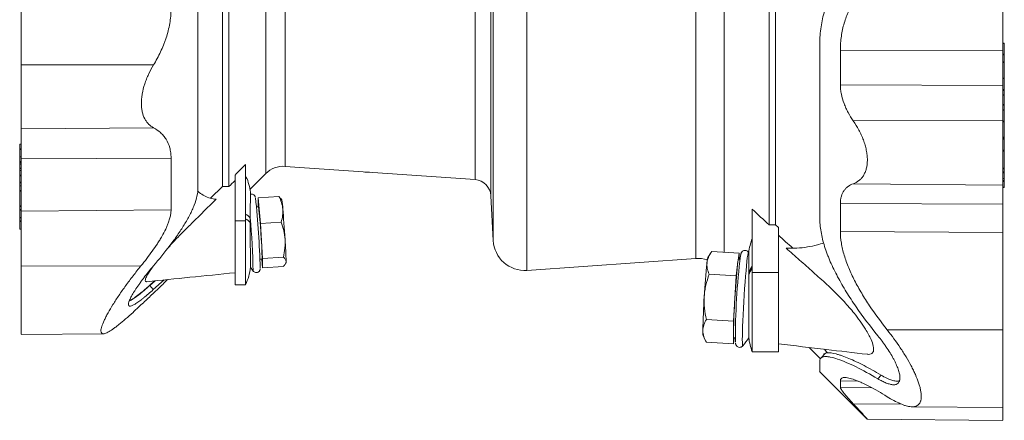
# Model space of a CAD drawing. Header units: millimetres. Extents: x -17 to 832, y -174 to 742.
# Tile 1 of 11: x -17 to 358, y -174 to -22. Entities that reach past the tile are written whole.
import ezdxf

# ---------------------------------------------------------------- set-up
doc = ezdxf.new("R2010")
doc.units = ezdxf.units.MM

msp = doc.modelspace()

# ---------------------------------------------------------------- linework, layer by layer
at = {"color": 8, "linetype": 'Continuous', "lineweight": 0}
for p, q in [((175.93, 164.56), (175.93, -117.17)), ((240.23, -112.67), (240.23, 160.07)), ((83.83, 49.14), (83.83, -77.52)), ((76.45, 44.19), (76.45, -80.28)), ((156.18, -82.58), (156.18, 23.7)), ((162.22, 23.7), (162.22, -88.72)), ((163.11, -105.83), (163.11, 23.7)), ((251.11, -110.28), (251.11, 6.38)), ((357.25, -33.39), (295.33, -33.23)), ((357.76, -30.64), (357.25, -30.64)), ((357.76, -34.76), (357.25, -34.76)), ((357.76, -35.03), (357.25, -35.03)), ((-16.75, -38.8), (33.7, -38.88)), ((357.76, -37.71), (357.25, -37.71)), ((357.76, -37.98), (357.25, -37.98)), ((357.76, -44.08), (357.25, -44.08)), ((357.25, -46.64), (295.33, -46.44)), ((357.76, -48.21), (357.25, -48.21)), ((357.76, -48.57), (357.25, -48.57)), ((357.76, -50.35), (357.25, -50.35)), ((357.76, -53.96), (357.25, -53.96)), ((357.76, -54.23), (357.25, -54.23)), ((357.76, -56.11), (357.25, -56.11)), ((-16.75, -63.22), (33.7, -62.8)), ((357.25, -60.04), (300.24, -60.17)), ((357.76, -60.23), (357.25, -60.23)), ((357.76, -60.5), (357.25, -60.5)), ((357.76, -66.33), (357.25, -66.33)), ((357.76, -66.72), (357.25, -66.72)), ((357.76, -67.08), (357.25, -67.08)), ((357.76, -67.2), (357.25, -67.2)), ((-17.26, -69.12), (-16.75, -69.12)), ((-17.26, -70.9), (-16.75, -70.9)), ((-17.26, -71.05), (-16.75, -71.05)), ((-17.26, -73.92), (-16.75, -73.92)), ((-16.75, -74.68), (40.39, -74.34)), ((357.76, -71.32), (357.25, -71.32)), ((-17.26, -75.7), (-16.75, -75.7)), ((-17.26, -76.01), (-16.75, -76.01)), ((-17.26, -76.63), (-16.75, -76.63)), ((-17.26, -78.19), (-16.75, -78.19)), ((-17.26, -78.38), (-16.75, -78.38)), ((357.76, -78.15), (357.25, -78.15)), ((357.76, -78.4), (357.25, -78.4)), ((-17.26, -79.12), (-16.75, -79.12)), ((-17.26, -80.91), (-16.75, -80.91)), ((-17.26, -81.09), (-16.75, -81.09)), ((114.69, -79.78), (114.69, -79.67)), ((357.76, -79.61), (357.25, -79.61)), ((357.76, -79.95), (357.25, -79.95)), ((357.76, -82.15), (357.25, -82.15)), ((-17.26, -83.6), (-16.75, -83.6)), ((-17.26, -83.79), (-16.75, -83.79)), ((-17.26, -84.95), (-16.75, -84.95)), ((357.25, -84.63), (300.24, -84.15)), ((357.76, -82.96), (357.25, -82.96)), ((357.76, -83.29), (357.25, -83.29)), ((357.76, -85.49), (357.25, -85.49)), ((-17.26, -86.73), (-16.75, -86.73)), ((-17.26, -87.04), (-16.75, -87.04)), ((-17.26, -92.57), (-16.75, -92.57)), ((-17.26, -92.88), (-16.75, -92.88)), ((357.25, -91.98), (295.33, -91.65)), ((-17.26, -93.95), (-16.75, -93.95)), ((-17.26, -94.2), (-16.75, -94.2)), ((-17.26, -97.06), (-16.75, -97.06)), ((-16.75, -94.54), (40.39, -94.13)), ((-17.26, -98.3), (-16.75, -98.3)), ((-17.26, -98.55), (-16.75, -98.55)), ((64.75, -98.32), (68.75, -98.32)), ((-17.26, -101.4), (-16.75, -101.4)), ((357.25, -102.75), (295.33, -102.39)), ((-16.75, -115.53), (28.94, -115.45)), ((271.75, -118.03), (261.75, -118.03)), ((32.3, -122.93), (32.23, -122.89)), ((357.25, -139.87), (313.17, -139.87)), ((301.9, -159.37), (295.33, -159.31)), ((307.21, -161.89), (295.33, -161.79)), ((318.67, -168.14), (300.24, -168.02))]:
    msp.add_line(p, q, dxfattribs=at)
at = {"color": 7, "linetype": 'Continuous', "lineweight": 15}
for p, q in [((59.95, 38.87), (59.95, -85.23)), ((62.42, 38.86), (62.42, -85.23)), ((268.17, -99.82), (268.17, 0.83)), ((270.65, -99.82), (270.65, 0.83)), ((357.76, -30.51), (357.25, -30.51)), ((357.76, -34.76), (357.76, -30.64)), ((357.76, -37.71), (357.76, -35.03)), ((357.76, -43.95), (357.76, -37.98)), ((357.76, -43.96), (357.25, -43.96)), ((357.76, -48.21), (357.76, -44.08)), ((357.76, -50.22), (357.76, -48.57)), ((357.76, -50.23), (357.25, -50.23)), ((357.76, -53.96), (357.76, -50.35)), ((357.76, -55.98), (357.25, -55.98)), ((357.76, -55.96), (357.76, -54.23)), ((357.76, -60.23), (357.76, -56.11)), ((357.76, -66.33), (357.76, -60.5)), ((357.76, -67.08), (357.76, -66.72)), ((357.76, -71.32), (357.76, -67.2)), ((-16.75, -69.09), (-17.26, -69.09)), ((-17.26, -69.12), (-17.26, -70.9)), ((-17.26, -71.05), (-17.26, -73.88)), ((-16.75, -73.89), (-17.26, -73.89)), ((-17.26, -73.92), (-17.26, -75.7)), ((357.76, -71.69), (357.25, -71.69)), ((-17.26, -76.01), (-17.26, -76.6)), ((-16.75, -76.61), (-17.26, -76.61)), ((-17.26, -76.63), (-17.26, -78.19)), ((-17.26, -78.38), (-17.26, -79.08)), ((68.75, -76.83), (68.75, -98.32)), ((83.83, -77.52), (156.18, -82.58)), ((357.76, -79.61), (357.76, -78.4)), ((-16.75, -79.1), (-17.26, -79.1)), ((-17.26, -79.12), (-17.26, -80.91)), ((-17.26, -81.09), (-17.26, -83.6)), ((64.75, -80.84), (64.75, -98.32)), ((70.44, -86.28), (76.45, -80.28)), ((114.19, -79.69), (114.19, -79.64)), ((357.25, -82.18), (357.76, -82.18)), ((357.76, -82.15), (357.76, -79.95)), ((357.76, -82.96), (357.76, -82.2)), ((-17.26, -83.79), (-17.26, -84.91)), ((-16.75, -84.92), (-17.26, -84.92)), ((-17.26, -84.95), (-17.26, -86.73)), ((59.95, -85.23), (55.47, -89.67)), ((62.42, -85.23), (59.95, -85.23)), ((357.25, -85.52), (357.76, -85.52)), ((357.76, -85.49), (357.76, -83.29)), ((-17.26, -87.04), (-17.26, -92.57)), ((73.58, -89.51), (81.49, -88.98)), ((73.58, -89.51), (73.58, -92.9)), ((74.42, -99.28), (73.58, -89.51)), ((82.13, -89.79), (81.49, -88.98)), ((82.59, -90.29), (82.22, -89.73)), ((162.22, -88.72), (163.11, -105.83)), ((-17.26, -92.88), (-17.26, -93.95)), ((73.74, -92.89), (72.91, -92.95)), ((-17.26, -94.2), (-17.26, -97.06)), ((-17.26, -97.15), (-16.75, -97.15)), ((-17.26, -97.17), (-17.26, -98.3)), ((261.75, -118.03), (261.75, -93.84)), ((-17.26, -98.55), (-17.26, -101.4)), ((64.75, -98.32), (64.75, -122.65)), ((68.75, -98.32), (68.75, -122.65)), ((74.42, -99.28), (82.32, -98.75)), ((75.25, -112.64), (74.42, -99.28)), ((268.17, -99.82), (270.65, -99.82)), ((270.65, -99.82), (271.75, -100.85)), ((271.75, -118.03), (271.75, -100.85)), ((-17.26, -101.5), (-16.75, -101.5)), ((277.21, -108.72), (274.73, -108.72)), ((75.25, -112.64), (83.16, -112.1)), ((246.01, -110.53), (244.87, -112.25)), ((256.72, -110.62), (246.38, -109.99)), ((256.72, -110.62), (256.19, -114.93)), ((256.72, -112.94), (256.72, -110.62)), ((260.35, -110.31), (260.34, -110.3)), ((74.26, -112.9), (75.09, -112.84)), ((74.96, -112.85), (75.25, -116.22)), ((75.25, -116.22), (75.25, -112.64)), ((75.25, -116.22), (83.16, -115.69)), ((84.04, -114.57), (84.21, -114.23)), ((175.93, -117.17), (240.23, -112.67)), ((256.19, -114.93), (255.67, -119.25)), ((257.1, -112.97), (256.58, -112.94)), ((255.67, -119.25), (245.34, -118.62)), ((255.67, -119.25), (255.15, -127.89)), ((261.75, -148.19), (261.75, -118.03)), ((271.75, -148.19), (271.75, -118.03)), ((34.15, -121.17), (32.23, -122.89)), ((32.29, -122.93), (34.29, -121.16)), ((33.63, -124.51), (32.3, -122.93)), ((33.63, -124.51), (37.8, -120.8)), ((37.88, -121.85), (39.04, -120.68)), ((64.75, -122.65), (68.75, -122.65)), ((255.15, -127.89), (254.62, -136.54)), ((254.62, -136.54), (244.29, -135.91)), ((254.62, -136.54), (254.62, -140.87)), ((-16.75, -141.62), (14.65, -141.34)), ((243.06, -142.14), (243.97, -143.96)), ((254.62, -140.87), (254.62, -145.2)), ((254.62, -145.2), (244.29, -144.57)), ((254.62, -145.2), (254.9, -142.89)), ((254.76, -142.88), (255.29, -142.91)), ((261.75, -148.19), (271.75, -148.19)), ((283.4, -146.56), (287.72, -150.88)), ((290.25, -148.62), (289.28, -147.25)), ((290.12, -148.43), (289.51, -148.74)), ((290.39, -148.5), (289.7, -148.77)), ((287.41, -155.69), (305.55, -173.84)), ((309.57, -158.48), (310.81, -157.09)), ((322.6, -169.16), (357.25, -169.46)), ((305.56, -173.88), (357.25, -174.34))]:
    msp.add_line(p, q, dxfattribs=at)
at = {"color": 7, "linetype": 'Continuous', "lineweight": 15, "flags": 128}
for points in [[(83.81, -105.35), (83.71, -103.82), (83.61, -102.25), (83.5, -100.69), (83.39, -99.16), (83.28, -97.67), (83.18, -96.27), (83.07, -94.97), (82.98, -93.79)], [(75.09, -112.84), (75.1, -112.82), (75.11, -112.5)], [(84.21, -114.23), (84.22, -114.13), (84.23, -113.82)], [(289.6, -148.7), (288.93, -149.52), (288.26, -150.34)]]:
    msp.add_lwpolyline(points, dxfattribs=at)
at = {"color": 8, "linetype": 'Continuous', "lineweight": 0, "flags": 128}
msp.add_lwpolyline([(260.34, -110.3), (260.26, -110.32), (260.15, -110.68), (260.02, -111.39), (259.88, -112.44), (259.72, -113.79), (259.56, -115.43), (259.39, -117.33), (259.21, -119.43), (259.03, -121.72), (258.86, -124.13), (258.7, -126.62), (258.54, -129.14), (258.4, -131.64), (258.28, -134.07), (258.18, -136.38), (258.09, -138.52), (258.03, -140.46), (257.99, -142.16), (257.98, -143.57), (257.99, -144.68), (258.03, -145.45), (258.09, -145.88), (258.18, -145.96), (258.18, -145.95)], dxfattribs=at)
at = {"color": 7, "linetype": 'Continuous', "lineweight": 15}
for centre, radius, start, end in [((83.16, -86.99), 9.5, 86, 135), ((49.5, -89.91), 21.25, 4.8126, 21.0871), ((155.73, -89.06), 6.5, 3, 86), ((-253.82, -125.03), 328.28, 1.5172, 6.2093), ((-171.55, -119.9), 246.77, 1.7169, 6.2831), ((49.85, -95.65), 33.17, 3.2129, 9.2903), ((283.42, -113.19), 23.16, 159.2674, 173.2745), ((-118.94, -119.62), 203.26, 1.633, 4.024), ((175.1, -105.2), 12, 183, 274), ((252.72, -114.67), 8.21, 162.9236, 176.9352), ((508.44, -143.04), 253.09, 172.8555, 180.3538), ((235.2, -126.67), 30, 32.6975, 33.0713), ((49.5, -113.65), 21.25, 334.9424, 353.6303), ((91.15, -101.74), 25.03, 214.7902, 218.8571), ((241.21, -126.64), 14, 75.6479, 94), ((496.08, -141.06), 252.98, 173.9113, 176.8561), ((507.75, -141.77), 252.98, 173.9113, 176.8561), ((260.49, -114.72), 4.3, 155.4447, 182.8225), ((494.93, -143.82), 252, 176.2146, 179.1673), ((506.6, -144.53), 252, 176.2146, 179.1673), ((251.03, -140.71), 8.1, 176.1149, 190.2139), ((260.64, -141.46), 6.05, 174.3553, 193.5774), ((235.2, -126.67), 30, 319.9977, 327.3624), ((283.42, -139.99), 23.16, 187.0487, 200.7326)]:
    msp.add_arc(centre, radius, start, end, dxfattribs=at)
at = {"color": 8, "linetype": 'Continuous', "lineweight": 0}
for centre, radius, start, end in [((66.79, -99.81), 4.53, 34.4909, 64.2666), ((66.79, -101.54), 4.52, 34.4645, 64.2718), ((-224.49, -123.67), 296.21, 1.2044, 5.1602), ((267.67, -120.19), 7.49, 142.1309, 163.8962), ((267.67, -120.99), 7.49, 142.1322, 163.8775)]:
    msp.add_arc(centre, radius, start, end, dxfattribs=at)
at = {"color": 7, "linetype": 'Continuous', "lineweight": 15}
msp.add_ellipse((250.5, 33.35), major_axis=(275.25, 64.72), ratio=0.337152, start_param=4.119064, end_param=4.124534, dxfattribs=at)
for points, knots in [([(50.64, -85.69), (50.64, -82.99), (50.64, -80.05), (50.64, -73.7), (50.64, -70.29), (50.64, -63.06), (50.64, -59.23), (50.64, -51.21), (50.64, -47.02), (50.64, -38.36), (50.64, -33.89), (50.64, -24.75), (50.64, -20.08), (50.64, -10.64), (50.64, -5.87), (50.64, 3.68), (50.64, 8.46), (50.64, 13.2)], [0, 0, 0, 0, 0.125, 0.125, 0.25, 0.25, 0.375, 0.375, 0.5, 0.5, 0.625, 0.625, 0.75, 0.75, 0.875, 0.875, 1, 1, 1, 1]), ([(309.57, 7.28), (306.66, 5.42), (303.88, 3.28), (299.98, -0.46), (298.74, -1.78), (296.4, -4.59), (295.31, -6.07), (293.27, -9.22), (292.33, -10.88), (291.28, -13.1), (291.08, -13.55), (290.69, -14.46), (290.5, -14.93), (289.95, -16.34), (289.62, -17.29), (288.72, -20.22), (288.26, -22.23), (287.79, -25.38), (287.67, -26.45), (287.51, -28.63), (287.47, -29.73), (287.47, -30.84)], [0, 0, 0, 0, 0.25, 0.25, 0.375, 0.375, 0.5, 0.5, 0.625, 0.625, 0.65625, 0.65625, 0.6875, 0.6875, 0.75, 0.75, 0.875, 0.875, 0.9375, 0.9375, 1, 1, 1, 1]), ([(295.33, -33.23), (295.33, -31.39), (295.46, -29.61), (295.95, -26.18), (296.31, -24.51), (297.02, -22.1), (297.29, -21.3), (297.87, -19.75), (298.18, -18.99), (299.18, -16.79), (299.94, -15.41), (301.17, -13.44), (301.6, -12.8), (302.5, -11.56), (302.96, -10.95), (304.39, -9.2), (305.4, -8.11), (308.54, -5.05), (310.8, -3.29), (313.17, -1.77)], [0, 0, 0, 0, 0.125, 0.125, 0.25, 0.25, 0.3125, 0.3125, 0.375, 0.375, 0.5, 0.5, 0.5625, 0.5625, 0.625, 0.625, 0.75, 0.75, 1, 1, 1, 1]), ([(357.25, -33.39), (357.25, -30.22), (357.25, -27.09), (357.25, -21.07), (357.25, -18.18), (357.25, -12.79), (357.25, -10.29), (357.25, -5.8), (357.25, -3.81), (357.25, -2.1)], [0, 0, 0, 0, 0.25, 0.25, 0.5, 0.5, 0.75, 0.75, 1, 1, 1, 1]), ([(-16.75, -38.8), (-16.75, -37.07), (-16.75, -35.3), (-16.75, -31.74), (-16.75, -29.94), (-16.75, -26.36), (-16.75, -24.57), (-16.75, -21.05), (-16.75, -19.31), (-16.75, -17.62)], [0, 0, 0, 0, 0.25, 0.25, 0.5, 0.5, 0.75, 0.75, 1, 1, 1, 1]), ([(33.7, -38.88), (34.68, -37.27), (35.58, -35.6), (36.79, -33.03), (37.18, -32.16), (37.71, -30.83), (37.88, -30.38), (38.21, -29.48), (38.37, -29.03), (39.12, -26.75), (39.58, -24.91), (40.06, -22.13), (40.18, -21.2), (40.35, -19.33), (40.39, -18.4), (40.39, -17.48)], [0, 0, 0, 0, 0.25, 0.25, 0.375, 0.375, 0.4375, 0.4375, 0.5, 0.5, 0.75, 0.75, 0.875, 0.875, 1, 1, 1, 1]), ([(287.47, -97.09), (287.47, -92.38), (287.47, -87.41), (287.47, -77.03), (287.47, -71.61), (287.47, -60.44), (287.47, -54.68), (287.47, -42.92), (287.47, -36.91), (287.47, -30.84)], [0, 0, 0, 0, 0.25, 0.25, 0.5, 0.5, 0.75, 0.75, 1, 1, 1, 1]), ([(357.76, -30.52), (357.76, -30.52), (357.76, -30.52), (357.76, -30.54), (357.76, -30.58), (357.76, -30.62), (357.76, -30.64)], [0, 0, 0, 0, 0.18432, 0.477314, 0.751966, 1, 1, 1, 1]), ([(357.76, -34.76), (357.76, -34.8), (357.76, -34.85), (357.76, -34.95), (357.76, -34.99), (357.76, -35.03)], [0, 0, 0, 0, 0.5, 0.5, 1, 1, 1, 1]), ([(-16.75, -38.8), (-16.75, -39.95), (-16.75, -41.16), (-16.75, -43.64), (-16.75, -44.92), (-16.75, -47.48), (-16.75, -48.77), (-16.75, -51.28), (-16.75, -52.5), (-16.75, -54.83), (-16.75, -55.93), (-16.75, -57.94), (-16.75, -58.86), (-16.75, -60.48), (-16.75, -61.18), (-16.75, -62.36), (-16.75, -62.84), (-16.75, -63.22)], [0, 0, 0, 0, 0.125, 0.125, 0.25, 0.25, 0.375, 0.375, 0.5, 0.5, 0.625, 0.625, 0.75, 0.75, 0.875, 0.875, 1, 1, 1, 1]), ([(33.7, -62.8), (33.02, -62.44), (32.39, -61.98), (31.55, -61.13), (31.29, -60.82), (30.92, -60.31), (30.8, -60.13), (30.58, -59.76), (30.47, -59.57), (29.96, -58.59), (29.65, -57.71), (29.37, -56.48), (29.33, -56.22), (29.24, -55.7), (29.21, -55.43), (29.12, -54.62), (29.1, -54.06), (29.09, -52.92), (29.12, -52.33), (29.23, -51.12), (29.31, -50.5), (29.63, -48.63), (29.95, -47.38), (30.46, -45.8), (30.57, -45.48), (30.8, -44.86), (30.91, -44.55), (31.28, -43.62), (31.54, -43.01), (32.38, -41.2), (33.02, -40.02), (33.7, -38.88)], [0, 0, 0, 0, 0.125, 0.125, 0.1875, 0.1875, 0.21875, 0.21875, 0.25, 0.25, 0.375, 0.375, 0.40625, 0.40625, 0.4375, 0.4375, 0.5, 0.5, 0.5625, 0.5625, 0.625, 0.625, 0.75, 0.75, 0.78125, 0.78125, 0.8125, 0.8125, 0.875, 0.875, 1, 1, 1, 1]), ([(357.76, -37.98), (357.76, -37.94), (357.76, -37.89), (357.76, -37.79), (357.76, -37.74), (357.76, -37.71)], [0, 0, 0, 0, 0.5, 0.5, 1, 1, 1, 1]), ([(357.76, -43.96), (357.76, -43.96), (357.76, -43.96), (357.76, -43.99), (357.76, -44.03), (357.76, -44.07), (357.76, -44.08)], [0, 0, 0, 0, 0.184033, 0.506583, 0.758629, 1, 1, 1, 1]), ([(300.24, -60.17), (299.54, -59.16), (298.89, -58.12), (298.01, -56.48), (297.73, -55.92), (297.2, -54.78), (296.96, -54.19), (296.29, -52.43), (295.94, -51.24), (295.64, -49.73), (295.59, -49.43), (295.49, -48.82), (295.45, -48.52), (295.36, -47.62), (295.33, -47.03), (295.33, -46.44)], [0, 0, 0, 0, 0.25, 0.25, 0.375, 0.375, 0.5, 0.5, 0.75, 0.75, 0.8125, 0.8125, 0.875, 0.875, 1, 1, 1, 1]), ([(357.25, -60.04), (357.25, -58.96), (357.25, -57.85), (357.25, -55.58), (357.25, -54.43), (357.25, -52.13), (357.25, -50.99), (357.25, -48.77), (357.25, -47.68), (357.25, -46.64)], [0, 0, 0, 0, 0.25, 0.25, 0.5, 0.5, 0.75, 0.75, 1, 1, 1, 1]), ([(357.76, -48.21), (357.76, -48.24), (357.76, -48.27), (357.76, -48.35), (357.76, -48.4), (357.76, -48.48), (357.76, -48.51), (357.76, -48.55), (357.76, -48.57), (357.76, -48.57)], [0, 0, 0, 0, 0.25, 0.25, 0.5, 0.5, 0.75, 0.75, 1, 1, 1, 1]), ([(357.76, -50.24), (357.76, -50.23), (357.76, -50.23), (357.76, -50.26), (357.76, -50.3), (357.76, -50.34), (357.76, -50.35)], [0, 0, 0, 0, 0.18409, 0.506585, 0.758629, 1, 1, 1, 1]), ([(357.76, -53.96), (357.76, -54), (357.76, -54.05), (357.76, -54.15), (357.76, -54.19), (357.76, -54.23)], [0, 0, 0, 0, 0.5, 0.5, 1, 1, 1, 1]), ([(357.76, -55.99), (357.76, -55.99), (357.76, -55.98), (357.76, -56.01), (357.76, -56.05), (357.76, -56.09), (357.76, -56.11)], [0, 0, 0, 0, 0.18432, 0.477314, 0.751919, 1, 1, 1, 1]), ([(-16.75, -63.22), (-16.75, -63.79), (-16.75, -64.46), (-16.75, -66.01), (-16.75, -66.89), (-16.75, -68.82), (-16.75, -69.89), (-16.75, -72.17), (-16.75, -73.39), (-16.75, -74.68)], [0, 0, 0, 0, 0.25, 0.25, 0.5, 0.5, 0.75, 0.75, 1, 1, 1, 1]), ([(33.7, -62.8), (34.68, -63.33), (35.58, -63.94), (36.79, -65.04), (37.18, -65.43), (37.71, -66.06), (37.88, -66.28), (38.21, -66.73), (38.37, -66.97), (39.12, -68.18), (39.58, -69.25), (40.06, -71.03), (40.18, -71.65), (40.35, -72.96), (40.39, -73.64), (40.39, -74.34)], [0, 0, 0, 0, 0.25, 0.25, 0.375, 0.375, 0.4375, 0.4375, 0.5, 0.5, 0.75, 0.75, 0.875, 0.875, 1, 1, 1, 1]), ([(300.24, -84.15), (301.01, -83.87), (301.72, -83.48), (302.69, -82.72), (302.99, -82.44), (303.42, -81.96), (303.56, -81.8), (303.83, -81.45), (303.95, -81.26), (304.31, -80.7), (304.53, -80.29), (304.81, -79.63), (304.9, -79.4), (305.06, -78.92), (305.13, -78.68), (305.46, -77.41), (305.6, -76.31), (305.6, -74.52), (305.57, -73.89), (305.43, -72.63), (305.34, -72), (305.14, -71.03), (305.07, -70.71), (304.91, -70.05), (304.82, -69.72), (304.54, -68.74), (304.32, -68.09), (303.84, -66.8), (303.58, -66.17), (303, -64.9), (302.69, -64.28), (301.72, -62.45), (301.01, -61.29), (300.24, -60.17)], [0, 0, 0, 0, 0.125, 0.125, 0.1875, 0.1875, 0.21875, 0.21875, 0.25, 0.25, 0.3125, 0.3125, 0.34375, 0.34375, 0.375, 0.375, 0.5, 0.5, 0.5625, 0.5625, 0.625, 0.625, 0.65625, 0.65625, 0.6875, 0.6875, 0.75, 0.75, 0.8125, 0.8125, 0.875, 0.875, 1, 1, 1, 1]), ([(357.25, -60.04), (357.25, -61.18), (357.25, -62.39), (357.25, -64.92), (357.25, -66.23), (357.25, -68.88), (357.25, -70.22), (357.25, -72.83), (357.25, -74.11), (357.25, -76.52), (357.25, -77.66), (357.25, -79.7), (357.25, -80.62), (357.25, -82.2), (357.25, -82.86), (357.25, -83.93), (357.25, -84.34), (357.25, -84.63)], [0, 0, 0, 0, 0.125, 0.125, 0.25, 0.25, 0.375, 0.375, 0.5, 0.5, 0.625, 0.625, 0.75, 0.75, 0.875, 0.875, 1, 1, 1, 1]), ([(357.76, -60.23), (357.76, -60.27), (357.76, -60.32), (357.76, -60.42), (357.76, -60.46), (357.76, -60.5)], [0, 0, 0, 0, 0.5, 0.5, 1, 1, 1, 1]), ([(357.76, -66.72), (357.76, -66.72), (357.76, -66.71), (357.76, -66.66), (357.76, -66.63), (357.76, -66.54), (357.76, -66.49), (357.76, -66.4), (357.76, -66.36), (357.76, -66.33)], [0, 0, 0, 0, 0.25, 0.25, 0.5, 0.5, 0.75, 0.75, 1, 1, 1, 1]), ([(357.76, -67.08), (357.76, -67.08), (357.76, -67.09), (357.76, -67.13), (357.76, -67.16), (357.76, -67.2)], [0, 0, 0, 0, 0.5, 0.5, 1, 1, 1, 1]), ([(-17.26, -69.12), (-17.26, -69.11), (-17.26, -69.1), (-17.26, -69.09), (-17.26, -69.09), (-17.26, -69.09)], [0, 0, 0, 0, 0.445882, 0.942715, 1, 1, 1, 1]), ([(-17.26, -71.05), (-17.26, -71.02), (-17.26, -70.99), (-17.26, -70.94), (-17.26, -70.92), (-17.26, -70.9)], [0, 0, 0, 0, 0.5, 0.5, 1, 1, 1, 1]), ([(-17.26, -73.92), (-17.26, -73.91), (-17.26, -73.9), (-17.26, -73.9), (-17.26, -73.9)], [0, 0, 0, 0, 0.618073, 1, 1, 1, 1]), ([(-16.75, -94.54), (-16.75, -91.66), (-16.75, -88.55), (-16.75, -81.91), (-16.75, -78.38), (-16.75, -74.68)], [0, 0, 0, 0, 0.5, 0.5, 1, 1, 1, 1]), ([(40.39, -94.13), (40.39, -91.26), (40.39, -88.16), (40.39, -81.54), (40.39, -78.03), (40.39, -74.34)], [0, 0, 0, 0, 0.5, 0.5, 1, 1, 1, 1]), ([(357.76, -71.32), (357.76, -71.35), (357.76, -71.39), (357.76, -71.48), (357.76, -71.53), (357.76, -71.61), (357.76, -71.64), (357.76, -71.68), (357.76, -71.69), (357.76, -71.69)], [0, 0, 0, 0, 0.25, 0.25, 0.5, 0.5, 0.75, 0.75, 1, 1, 1, 1]), ([(357.76, -71.63), (357.76, -72.18), (357.76, -72.74), (357.76, -73.88), (357.76, -74.45), (357.76, -75.57), (357.76, -76.12), (357.76, -77.17), (357.76, -77.68), (357.76, -78.15)], [0, 0, 0, 0, 0.25, 0.25, 0.5, 0.5, 0.75, 0.75, 1, 1, 1, 1]), ([(-17.26, -76.01), (-17.26, -75.99), (-17.26, -75.97), (-17.26, -75.92), (-17.26, -75.88), (-17.26, -75.82), (-17.26, -75.79), (-17.26, -75.74), (-17.26, -75.72), (-17.26, -75.7)], [0, 0, 0, 0, 0.25, 0.25, 0.5, 0.5, 0.75, 0.75, 1, 1, 1, 1]), ([(-17.26, -76.63), (-17.26, -76.63), (-17.26, -76.61), (-17.26, -76.61), (-17.26, -76.61)], [0, 0, 0, 0, 0.618115, 1, 1, 1, 1]), ([(-17.26, -78.38), (-17.26, -78.34), (-17.26, -78.31), (-17.26, -78.24), (-17.26, -78.21), (-17.26, -78.19)], [0, 0, 0, 0, 0.5, 0.5, 1, 1, 1, 1]), ([(357.76, -78.4), (357.76, -78.36), (357.76, -78.32), (357.76, -78.23), (357.76, -78.18), (357.76, -78.15)], [0, 0, 0, 0, 0.5, 0.5, 1, 1, 1, 1]), ([(-17.26, -79.12), (-17.26, -79.12), (-17.26, -79.1), (-17.26, -79.1), (-17.26, -79.1)], [0, 0, 0, 0, 0.6407096, 1, 1, 1, 1]), ([(-17.26, -81.09), (-17.26, -81.06), (-17.26, -81.02), (-17.26, -80.95), (-17.26, -80.93), (-17.26, -80.91)], [0, 0, 0, 0, 0.5, 0.5, 1, 1, 1, 1]), ([(68.75, -81.39), (68.97, -81.62), (69.22, -81.87), (69.3, -82.23), (69.31, -82.27)], [0, 0, 0, 0, 0.87979, 1, 1, 1, 1]), ([(114.69, -79.78), (114.64, -79.78), (114.57, -79.78), (114.46, -79.77), (114.4, -79.76), (114.25, -79.73), (114.19, -79.71), (114.19, -79.69)], [0, 0, 0, 0, 0.25, 0.25, 0.5, 0.5, 1, 1, 1, 1]), ([(357.76, -79.61), (357.76, -79.66), (357.76, -79.73), (357.76, -79.86), (357.76, -79.92), (357.76, -79.95)], [0, 0, 0, 0, 0.5, 0.5, 1, 1, 1, 1]), ([(357.76, -82.15), (357.76, -82.16), (357.76, -82.18), (357.76, -82.18), (357.76, -82.18)], [0, 0, 0, 0, 0.812754, 1, 1, 1, 1]), ([(-17.26, -83.6), (-17.26, -83.64), (-17.26, -83.67), (-17.26, -83.74), (-17.26, -83.77), (-17.26, -83.79)], [0, 0, 0, 0, 0.5, 0.5, 1, 1, 1, 1]), ([(-17.26, -84.95), (-17.26, -84.94), (-17.26, -84.92), (-17.26, -84.93), (-17.26, -84.93)], [0, 0, 0, 0, 0.618077, 1, 1, 1, 1]), ([(33.63, -115.52), (35.85, -112.91), (37.97, -110.3), (40.45, -107.02), (40.94, -106.37), (41.89, -105.05), (42.36, -104.39), (43.72, -102.42), (44.57, -101.12), (46.15, -98.55), (46.87, -97.27), (47.85, -95.38), (48.15, -94.75), (48.57, -93.82), (48.71, -93.51), (48.97, -92.89), (49.09, -92.59), (50.14, -89.88), (50.64, -87.67), (50.64, -85.69)], [0, 0, 0, 0, 0.25, 0.25, 0.3125, 0.3125, 0.375, 0.375, 0.5, 0.5, 0.625, 0.625, 0.6875, 0.6875, 0.71875, 0.71875, 0.75, 0.75, 1, 1, 1, 1]), ([(300.24, -84.15), (299.54, -84.41), (298.89, -84.74), (298.01, -85.38), (297.73, -85.62), (297.2, -86.14), (296.96, -86.43), (296.29, -87.37), (295.94, -88.08), (295.64, -89.11), (295.59, -89.33), (295.49, -89.76), (295.45, -89.99), (295.36, -90.67), (295.33, -91.15), (295.33, -91.65)], [0, 0, 0, 0, 0.25, 0.25, 0.375, 0.375, 0.5, 0.5, 0.75, 0.75, 0.8125, 0.8125, 0.875, 0.875, 1, 1, 1, 1]), ([(357.25, -84.63), (357.25, -84.91), (357.25, -85.28), (357.25, -86.2), (357.25, -86.75), (357.25, -88.01), (357.25, -88.72), (357.25, -90.26), (357.25, -91.1), (357.25, -91.98)], [0, 0, 0, 0, 0.25, 0.25, 0.5, 0.5, 0.75, 0.75, 1, 1, 1, 1]), ([(357.76, -82.96), (357.76, -83.01), (357.76, -83.08), (357.76, -83.21), (357.76, -83.26), (357.76, -83.29)], [0, 0, 0, 0, 0.5, 0.5, 1, 1, 1, 1]), ([(357.76, -85.49), (357.76, -85.51), (357.76, -85.53), (357.76, -85.52), (357.76, -85.52)], [0, 0, 0, 0, 0.812751, 1, 1, 1, 1]), ([(-17.26, -87.04), (-17.26, -87.02), (-17.26, -87), (-17.26, -86.94), (-17.26, -86.91), (-17.26, -86.85), (-17.26, -86.81), (-17.26, -86.76), (-17.26, -86.75), (-17.26, -86.73)], [0, 0, 0, 0, 0.25, 0.25, 0.5, 0.5, 0.75, 0.75, 1, 1, 1, 1]), ([(50.47, -86.87), (50.69, -87.07), (51.54, -87.86), (53.15, -88.81), (55.27, -89.73), (56.78, -89.96), (57.53, -90.08)], [0, 0, 0, 0, 0.101346, 0.397549, 0.698772, 1, 1, 1, 1]), ([(70.67, -88.13), (70.67, -88.15), (70.67, -88.18), (70.65, -88.74), (70.63, -89.7), (70.6, -91.01), (70.57, -92.66), (70.54, -94.64), (70.53, -96.2), (70.52, -97.02)], [0, 0, 0, 0, 0.119985, 0.269807, 0.413135, 0.560909, 0.699215, 0.842002, 1, 1, 1, 1]), ([(72.48, -89.23), (72.47, -89.19), (72.45, -89.11), (72.37, -88.9), (72.19, -88.6), (71.87, -88.3), (71.4, -88.09), (70.97, -88.03), (70.73, -88.11), (70.67, -88.13)], [0, 0, 0, 0, 0.1491, 0.277061, 0.401863, 0.561819, 0.741695, 0.93323, 1, 1, 1, 1]), ([(81.49, -88.98), (81.88, -89.75), (82.22, -90.54), (82.73, -92.14), (82.9, -92.96), (82.98, -93.79)], [0, 0, 0, 0, 0.5, 0.5, 1, 1, 1, 1]), ([(-17.26, -92.57), (-17.26, -92.59), (-17.26, -92.61), (-17.26, -92.66), (-17.26, -92.7), (-17.26, -92.76), (-17.26, -92.79), (-17.26, -92.85), (-17.26, -92.86), (-17.26, -92.88)], [0, 0, 0, 0, 0.25, 0.25, 0.5, 0.5, 0.75, 0.75, 1, 1, 1, 1]), ([(57.53, -90.08), (54.55, -93.02), (50.44, -97.09), (45.19, -102.29), (41.92, -105.63), (39.89, -107.9), (38.93, -108.97)], [0, 0, 0, 0, 0.4760097, 0.6572552, 0.8384492, 1, 1, 1, 1]), ([(-17.26, -94.2), (-17.26, -94.17), (-17.26, -94.11), (-17.26, -94.02), (-17.26, -93.97), (-17.26, -93.95)], [0, 0, 0, 0, 0.5, 0.5, 1, 1, 1, 1]), ([(-17.26, -97.15), (-17.26, -97.15), (-17.26, -97.15), (-17.26, -97.11), (-17.26, -97.08), (-17.26, -97.06)], [0, 0, 0, 0, 0.344465, 0.684995, 1, 1, 1, 1]), ([(-16.75, -94.54), (-16.75, -95.73), (-16.75, -97.1), (-16.75, -100.17), (-16.75, -101.87), (-16.75, -105.5), (-16.75, -107.44), (-16.75, -111.42), (-16.75, -113.48), (-16.75, -115.53)], [0, 0, 0, 0, 0.25, 0.25, 0.5, 0.5, 0.75, 0.75, 1, 1, 1, 1]), ([(40.39, -94.13), (40.39, -95.52), (40.06, -97.08), (39.3, -99.22), (39.13, -99.66), (38.76, -100.55), (38.56, -101), (37.91, -102.35), (37.43, -103.27), (36.63, -104.66), (36.35, -105.13), (35.78, -106.07), (35.48, -106.54), (34.56, -107.96), (33.92, -108.9), (31.91, -111.71), (30.46, -113.59), (28.94, -115.45)], [0, 0, 0, 0, 0.25, 0.25, 0.3125, 0.3125, 0.375, 0.375, 0.5, 0.5, 0.5625, 0.5625, 0.625, 0.625, 0.75, 0.75, 1, 1, 1, 1]), ([(82.98, -93.79), (83.01, -94.2), (83.02, -94.62), (82.99, -95.45), (82.96, -95.87), (82.78, -97.11), (82.58, -97.93), (82.32, -98.75)], [0, 0, 0, 0, 0.25, 0.25, 0.5, 0.5, 1, 1, 1, 1]), ([(309.57, -142.07), (306.66, -138.47), (303.88, -134.81), (299.98, -129.15), (298.74, -127.26), (296.4, -123.47), (295.31, -121.56), (293.27, -117.73), (292.33, -115.81), (291.28, -113.39), (291.08, -112.9), (290.69, -111.93), (290.5, -111.44), (289.95, -109.99), (289.62, -109.02), (288.72, -106.16), (288.26, -104.29), (287.79, -101.54), (287.67, -100.63), (287.51, -98.84), (287.47, -97.96), (287.47, -97.09)], [0, 0, 0, 0, 0.25, 0.25, 0.375, 0.375, 0.5, 0.5, 0.625, 0.625, 0.65625, 0.65625, 0.6875, 0.6875, 0.75, 0.75, 0.875, 0.875, 0.9375, 0.9375, 1, 1, 1, 1]), ([(-17.26, -98.55), (-17.26, -98.51), (-17.26, -98.46), (-17.26, -98.36), (-17.26, -98.32), (-17.26, -98.3)], [0, 0, 0, 0, 0.5, 0.5, 1, 1, 1, 1]), ([(70.62, -116.01), (70.62, -116.01), (70.62, -116.04), (70.62, -115.66), (70.62, -114.89), (70.61, -113.73), (70.61, -112.22), (70.6, -110.44), (70.59, -108.4), (70.57, -106.19), (70.56, -103.84), (70.54, -101.42), (70.53, -99.8), (70.52, -98.99)], [0, 0, 0, 0, 0.038006, 0.135073, 0.229479, 0.326623, 0.421032, 0.518182, 0.612525, 0.709608, 0.803852, 0.900834, 1, 1, 1, 1]), ([(82.32, -98.75), (82.72, -99.82), (83.06, -100.9), (83.57, -103.1), (83.74, -104.22), (83.81, -105.35)], [0, 0, 0, 0, 0.5, 0.5, 1, 1, 1, 1]), ([(-17.26, -101.49), (-17.26, -101.49), (-17.26, -101.49), (-17.26, -101.45), (-17.26, -101.42), (-17.26, -101.4)], [0, 0, 0, 0, 0.344476, 0.685016, 1, 1, 1, 1]), ([(295.33, -102.39), (295.33, -103.81), (295.46, -105.28), (295.95, -108.29), (296.31, -109.84), (297.02, -112.21), (297.29, -113.01), (297.87, -114.63), (298.18, -115.44), (299.18, -117.86), (299.94, -119.48), (301.17, -121.89), (301.6, -122.7), (302.5, -124.31), (302.96, -125.12), (304.39, -127.53), (305.4, -129.11), (308.54, -133.81), (310.8, -136.86), (313.17, -139.87)], [0, 0, 0, 0, 0.125, 0.125, 0.25, 0.25, 0.3125, 0.3125, 0.375, 0.375, 0.5, 0.5, 0.5625, 0.5625, 0.625, 0.625, 0.75, 0.75, 1, 1, 1, 1]), ([(357.25, -102.75), (357.25, -105.21), (357.25, -107.91), (357.25, -113.69), (357.25, -116.77), (357.25, -123.17), (357.25, -126.48), (357.25, -133.17), (357.25, -136.55), (357.25, -139.87)], [0, 0, 0, 0, 0.25, 0.25, 0.5, 0.5, 0.75, 0.75, 1, 1, 1, 1]), ([(83.81, -105.35), (83.85, -105.92), (83.86, -106.49), (83.83, -107.62), (83.79, -108.19), (83.62, -109.87), (83.42, -110.99), (83.16, -112.1)], [0, 0, 0, 0, 0.25, 0.25, 0.5, 0.5, 1, 1, 1, 1]), ([(288.97, -106.66), (288.17, -106.93), (286.14, -107.64), (282.74, -108.31), (278.8, -108.76), (276.08, -108.73), (274.73, -108.72)], [0, 0, 0, 0, 0.1779588, 0.4500047, 0.7250001, 1, 1, 1, 1]), ([(305.58, -149.13), (305.73, -149.16), (306.29, -149.25), (306.97, -149.11), (307.58, -148.71), (307.93, -148.08), (308.04, -147.18), (307.87, -145.75), (307.21, -143.83), (306.09, -141.58), (304.71, -139.22), (302.87, -136.51), (300.16, -132.96), (296.76, -129.03), (292.37, -124.57), (287.56, -120.14), (282.39, -115.56), (278.11, -111.77), (275.56, -109.47), (274.73, -108.72)], [0, 0, 0, 0, 0.015379, 0.053629, 0.084056, 0.114458, 0.145015, 0.175573, 0.231715, 0.270843, 0.310031, 0.367796, 0.425671, 0.516147, 0.606759, 0.719539, 0.832465, 0.945396, 1, 1, 1, 1]), ([(84.23, -113.82), (84.23, -113.67), (84.21, -113.52), (84.11, -113.22), (84.03, -113.08), (83.75, -112.65), (83.48, -112.37), (83.16, -112.1)], [0, 0, 0, 0, 0.25, 0.25, 0.5, 0.5, 1, 1, 1, 1]), ([(244.52, -114.23), (244.57, -113.86), (244.64, -113.49), (244.85, -112.77), (244.99, -112.42), (245.47, -111.36), (245.89, -110.67), (246.38, -109.99)], [0, 0, 0, 0, 0.25, 0.25, 0.5, 0.5, 1, 1, 1, 1]), ([(260.42, -110.45), (260.42, -110.44), (260.38, -110.34), (260.17, -110.05), (259.75, -109.72), (259.16, -109.54), (258.56, -109.61), (258.1, -109.86), (257.81, -110.14), (257.63, -110.41), (257.52, -110.66), (257.43, -110.94), (257.38, -111.14), (257.34, -111.34), (257.34, -111.36)], [0, 0, 0, 0, 0.013007, 0.089493, 0.171941, 0.259319, 0.352212, 0.426231, 0.492623, 0.558588, 0.641309, 0.763513, 0.974106, 1, 1, 1, 1]), ([(260.47, -118.12), (260.47, -117.6), (260.46, -116.34), (260.45, -114.57), (260.44, -112.91), (260.43, -111.62), (260.43, -110.8), (260.42, -110.41), (260.42, -110.46), (260.42, -110.48)], [0, 0, 0, 0, 0.112331, 0.275809, 0.444028, 0.607516, 0.775742, 0.939266, 1, 1, 1, 1]), ([(-16.75, -141.54), (-16.75, -141.53), (-16.75, -141.52), (-16.75, -140.61), (-16.75, -138.97), (-16.75, -136.61), (-16.75, -133.7), (-16.75, -130.02), (-16.75, -125.61), (-16.75, -120.61), (-16.75, -117.18), (-16.75, -115.53)], [0, 0, 0, 0, 0.078359, 0.191068, 0.303777, 0.41516, 0.523983, 0.629177, 0.762277, 0.886102, 1, 1, 1, 1]), ([(28.94, -115.45), (27.9, -116.73), (26.9, -117.99), (24.97, -120.5), (24.04, -121.74), (22.25, -124.21), (21.39, -125.44), (20.16, -127.25), (19.76, -127.85), (19, -129.03), (18.63, -129.61), (17.58, -131.31), (16.94, -132.39), (16.24, -133.67), (16.1, -133.92), (15.83, -134.42), (15.71, -134.67), (15.34, -135.38), (15.12, -135.84), (14.53, -137.13), (14.22, -137.9), (13.96, -138.73), (13.91, -138.89), (13.83, -139.2), (13.8, -139.35), (13.72, -139.76), (13.69, -140.01), (13.69, -140.66), (13.79, -140.97), (14.09, -141.24), (14.22, -141.3), (14.52, -141.35), (14.69, -141.35), (15.08, -141.28), (15.3, -141.22), (15.78, -141.03), (16.04, -140.91), (16.89, -140.46), (17.53, -140.06), (18.58, -139.33), (18.94, -139.06), (19.71, -138.48), (20.11, -138.17), (21.33, -137.18), (22.19, -136.46), (23.99, -134.9), (24.93, -134.06), (26.88, -132.28), (27.9, -131.34), (28.94, -130.36)], [0, 0, 0, 0, 0.0625, 0.0625, 0.125, 0.125, 0.1875, 0.1875, 0.21875, 0.21875, 0.25, 0.25, 0.3125, 0.3125, 0.328125, 0.328125, 0.34375, 0.34375, 0.375, 0.375, 0.4375, 0.4375, 0.453125, 0.453125, 0.46875, 0.46875, 0.5, 0.5, 0.5625, 0.5625, 0.59375, 0.59375, 0.625, 0.625, 0.65625, 0.65625, 0.6875, 0.6875, 0.75, 0.75, 0.78125, 0.78125, 0.8125, 0.8125, 0.875, 0.875, 0.9375, 0.9375, 1, 1, 1, 1]), ([(24.17, -130.13), (24.17, -129.87), (24.24, -129.54), (24.43, -128.95), (24.51, -128.74), (24.7, -128.28), (24.81, -128.04), (25.19, -127.27), (25.49, -126.71), (26.02, -125.81), (26.2, -125.5), (26.6, -124.86), (26.81, -124.53), (27.47, -123.53), (27.94, -122.85), (28.7, -121.78), (28.96, -121.42), (29.5, -120.69), (29.77, -120.33), (31.16, -118.5), (32.36, -117.02), (33.63, -115.52)], [0, 0, 0, 0, 0.125, 0.125, 0.1875, 0.1875, 0.25, 0.25, 0.375, 0.375, 0.4375, 0.4375, 0.5, 0.5, 0.625, 0.625, 0.6875, 0.6875, 0.75, 0.75, 1, 1, 1, 1]), ([(33.65, -115.5), (33.22, -116.1), (32.46, -117.16), (31.62, -118.52), (31.02, -119.61), (30.65, -120.5), (30.54, -121.26), (30.68, -121.62), (31.09, -121.47), (31.12, -121.46)], [0, 0, 0, 0, 0.182541, 0.321204, 0.459718, 0.599537, 0.739277, 0.980768, 1, 1, 1, 1]), ([(83.16, -115.69), (83.49, -115.38), (83.76, -115.06), (84.13, -114.44), (84.23, -114.13), (84.23, -113.82)], [0, 0, 0, 0, 0.5, 0.5, 1, 1, 1, 1]), ([(245.34, -118.62), (245.01, -117.89), (244.76, -117.16), (244.47, -115.7), (244.43, -114.96), (244.52, -114.23)], [0, 0, 0, 0, 0.5, 0.5, 1, 1, 1, 1]), ([(31.12, -121.48), (36.6, -120.93), (47.81, -119.79), (59.02, -118.65), (64.75, -118.07)], [0, 0, 0, 0, 0.48873, 1, 1, 1, 1]), ([(71.58, -117.33), (71.61, -117.37), (71.71, -117.53), (72.02, -117.8), (72.5, -118), (73.05, -118.02), (73.54, -117.86), (73.9, -117.58), (74.12, -117.29), (74.25, -117.04), (74.3, -116.84), (74.33, -116.72), (74.33, -116.67), (74.34, -116.64)], [0, 0, 0, 0, 0.049021, 0.159217, 0.282436, 0.41246, 0.540648, 0.643147, 0.730879, 0.806523, 0.873076, 0.949342, 1, 1, 1, 1]), ([(243.48, -127.19), (243.52, -126.45), (243.6, -125.72), (243.81, -124.27), (243.94, -123.55), (244.42, -121.41), (244.84, -120.01), (245.34, -118.62)], [0, 0, 0, 0, 0.25, 0.25, 0.5, 0.5, 1, 1, 1, 1]), ([(260.47, -118.91), (260.47, -119.63), (260.46, -121.15), (260.46, -123.69), (260.45, -126.39), (260.44, -129.13), (260.44, -131.78), (260.44, -134.31), (260.43, -136.61), (260.43, -138.64), (260.43, -140.31), (260.43, -141.63), (260.43, -142.47), (260.43, -142.88), (260.43, -142.84), (260.43, -142.83)], [0, 0, 0, 0, 0.071814, 0.152281, 0.235081, 0.315551, 0.398353, 0.478832, 0.561643, 0.642132, 0.724955, 0.805453, 0.888285, 0.968783, 1, 1, 1, 1]), ([(24.47, -128.91), (24.61, -128.85), (25.12, -128.63), (26.32, -127.84), (28.07, -126.54), (30.08, -124.89), (31.55, -123.59), (32.3, -122.93)], [0, 0, 0, 0, 0.083108, 0.304186, 0.531655, 0.763663, 1, 1, 1, 1]), ([(32.23, -122.89), (31.04, -123.93), (29.07, -125.65), (26.74, -127.46), (25.31, -128.44), (24.69, -128.73), (24.51, -128.81)], [0, 0, 0, 0, 0.386721, 0.640243, 0.893377, 1, 1, 1, 1]), ([(37.87, -121.84), (37.8, -121.92), (37.23, -122.5), (35.5, -124.17), (32.64, -126.87), (30.18, -129.19), (28.94, -130.36)], [0, 0, 0, 0, 0.040186, 0.293033, 0.642405, 1, 1, 1, 1]), ([(24.17, -130.13), (24.17, -130.39), (24.24, -130.57), (24.43, -130.73), (24.51, -130.77), (24.7, -130.8), (24.81, -130.8), (25.19, -130.75), (25.49, -130.65), (26.02, -130.4), (26.2, -130.3), (26.6, -130.07), (26.81, -129.95), (27.47, -129.53), (27.94, -129.2), (28.7, -128.63), (28.96, -128.43), (29.5, -128.02), (29.77, -127.8), (31.16, -126.67), (32.36, -125.64), (33.63, -124.51)], [0, 0, 0, 0, 0.125, 0.125, 0.1875, 0.1875, 0.25, 0.25, 0.375, 0.375, 0.4375, 0.4375, 0.5, 0.5, 0.625, 0.625, 0.6875, 0.6875, 0.75, 0.75, 1, 1, 1, 1]), ([(244.29, -135.91), (243.97, -134.47), (243.72, -133.03), (243.43, -130.12), (243.39, -128.66), (243.48, -127.19)], [0, 0, 0, 0, 0.5, 0.5, 1, 1, 1, 1]), ([(242.95, -140.16), (242.95, -139.79), (242.98, -139.43), (243.11, -138.7), (243.2, -138.34), (243.55, -137.28), (243.89, -136.59), (244.29, -135.91)], [0, 0, 0, 0, 0.25, 0.25, 0.5, 0.5, 1, 1, 1, 1]), ([(244.29, -144.57), (243.88, -143.84), (243.54, -143.1), (243.08, -141.63), (242.95, -140.89), (242.95, -140.16)], [0, 0, 0, 0, 0.5, 0.5, 1, 1, 1, 1]), ([(318.01, -158.16), (318.01, -157.7), (317.95, -157.2), (317.78, -156.37), (317.71, -156.08), (317.54, -155.49), (317.45, -155.18), (317.11, -154.22), (316.85, -153.56), (316.38, -152.53), (316.22, -152.19), (315.86, -151.48), (315.68, -151.12), (315.09, -150.04), (314.67, -149.32), (313.78, -147.87), (313.31, -147.14), (312.55, -146.04), (312.3, -145.67), (311.78, -144.94), (311.51, -144.58), (310.7, -143.49), (310.15, -142.78), (309.57, -142.07)], [0, 0, 0, 0, 0.125, 0.125, 0.1875, 0.1875, 0.25, 0.25, 0.375, 0.375, 0.4375, 0.4375, 0.5, 0.5, 0.625, 0.625, 0.75, 0.75, 0.8125, 0.8125, 0.875, 0.875, 1, 1, 1, 1]), ([(313.17, -165.33), (314.94, -166.43), (316.6, -167.33), (318.51, -168.15), (318.88, -168.3), (319.62, -168.57), (319.98, -168.69), (321.02, -168.98), (321.67, -169.11), (322.85, -169.19), (323.4, -169.15), (324.12, -168.94), (324.34, -168.85), (324.75, -168.63), (324.94, -168.49), (325.44, -168), (325.69, -167.59), (325.91, -166.94), (325.95, -166.8), (326.02, -166.52), (326.05, -166.37), (326.11, -165.9), (326.14, -165.57), (326.14, -164.52), (326.05, -163.73), (325.8, -162.42), (325.69, -161.97), (325.43, -161.02), (325.28, -160.54), (324.78, -159.05), (324.37, -158.01), (323.65, -156.37), (323.4, -155.82), (322.85, -154.71), (322.57, -154.14), (321.68, -152.45), (321.03, -151.3), (319.98, -149.55), (319.62, -148.97), (318.89, -147.81), (318.51, -147.24), (316.6, -144.37), (314.94, -142.1), (313.17, -139.87)], [0, 0, 0, 0, 0.125, 0.125, 0.15625, 0.15625, 0.1875, 0.1875, 0.25, 0.25, 0.3125, 0.3125, 0.34375, 0.34375, 0.375, 0.375, 0.4375, 0.4375, 0.453125, 0.453125, 0.46875, 0.46875, 0.5, 0.5, 0.5625, 0.5625, 0.59375, 0.59375, 0.625, 0.625, 0.6875, 0.6875, 0.71875, 0.71875, 0.75, 0.75, 0.8125, 0.8125, 0.84375, 0.84375, 0.875, 0.875, 1, 1, 1, 1]), ([(357.25, -139.87), (357.25, -141.36), (357.25, -144.45), (357.25, -149.13), (357.25, -153.82), (357.25, -158.31), (357.25, -162.31), (357.25, -165.6), (357.25, -167.93), (357.25, -169.27), (357.25, -169.36), (357.25, -169.4)], [0, 0, 0, 0, 0.095706, 0.198618, 0.308124, 0.423153, 0.542186, 0.663325, 0.784464, 0.903496, 1, 1, 1, 1]), ([(255.37, -144.88), (255.37, -144.93), (255.38, -145.08), (255.43, -145.29), (255.54, -145.63), (255.83, -146.05), (256.27, -146.39), (256.86, -146.56), (257.46, -146.48), (257.91, -146.23), (258.14, -146.01), (258.21, -145.91), (258.22, -145.89)], [0, 0, 0, 0, 0.08695, 0.25152, 0.388663, 0.482983, 0.584903, 0.692724, 0.806354, 0.89719, 0.978914, 1, 1, 1, 1]), ([(271.75, -145.2), (277.84, -145.91), (289.11, -147.23), (300.39, -148.55), (305.57, -149.16)], [0, 0, 0, 0, 0.539767, 1, 1, 1, 1]), ([(289.27, -148.93), (289.23, -148.95), (289.01, -149.02), (288.99, -149.26), (288.98, -149.46)], [0, 0, 0, 0, 0.1663127, 1, 1, 1, 1]), ([(290.25, -148.62), (291.12, -148.52), (292.28, -148.66), (294.06, -149.13), (294.43, -149.23), (295.2, -149.47), (295.59, -149.6), (296.81, -150.03), (297.66, -150.36), (300.34, -151.49), (302.28, -152.41), (305.37, -154.01), (306.43, -154.58), (308.59, -155.79), (309.69, -156.42), (310.81, -157.09)], [0, 0, 0, 0, 0.25, 0.25, 0.3125, 0.3125, 0.375, 0.375, 0.5, 0.5, 0.75, 0.75, 0.875, 0.875, 1, 1, 1, 1]), ([(309.57, -158.48), (306.66, -156.75), (303.88, -155.23), (299.98, -153.31), (298.74, -152.74), (296.4, -151.75), (295.31, -151.33), (293.27, -150.65), (292.33, -150.39), (291.28, -150.18), (291.08, -150.15), (290.69, -150.09), (290.5, -150.07), (289.95, -150.02), (289.62, -150.02), (288.72, -150.08), (288.26, -150.22), (287.79, -150.62), (287.67, -150.78), (287.51, -151.16), (287.47, -151.38), (287.47, -151.63)], [0, 0, 0, 0, 0.25, 0.25, 0.375, 0.375, 0.5, 0.5, 0.625, 0.625, 0.65625, 0.65625, 0.6875, 0.6875, 0.75, 0.75, 0.875, 0.875, 0.9375, 0.9375, 1, 1, 1, 1]), ([(287.47, -155.63), (287.47, -155.66), (287.47, -155.79), (287.47, -155.12), (287.47, -153.84), (287.47, -152.37), (287.47, -151.63)], [0, 0, 0, 0, 0.120453, 0.414653, 0.708027, 1, 1, 1, 1]), ([(310.81, -157.09), (311.55, -157.51), (313.02, -158.34), (314.92, -159.1), (316.48, -159.42), (317.44, -159.45), (317.81, -159.24), (317.87, -159.2)], [0, 0, 0, 0, 0.257451, 0.514654, 0.734353, 0.953788, 1, 1, 1, 1]), ([(295.33, -159.31), (295.33, -158.9), (295.46, -158.59), (295.95, -158.17), (296.31, -158.05), (297.02, -158.01), (297.29, -158.02), (297.87, -158.08), (298.18, -158.13), (299.18, -158.35), (299.94, -158.58), (301.17, -159.03), (301.6, -159.19), (302.5, -159.56), (302.96, -159.77), (304.39, -160.42), (305.4, -160.91), (308.54, -162.55), (310.8, -163.85), (313.17, -165.33)], [0, 0, 0, 0, 0.125, 0.125, 0.25, 0.25, 0.3125, 0.3125, 0.375, 0.375, 0.5, 0.5, 0.5625, 0.5625, 0.625, 0.625, 0.75, 0.75, 1, 1, 1, 1]), ([(318.01, -158.16), (318.01, -158.62), (317.95, -159.01), (317.78, -159.52), (317.71, -159.67), (317.54, -159.95), (317.45, -160.07), (317.11, -160.4), (316.85, -160.55), (316.38, -160.69), (316.22, -160.73), (315.86, -160.77), (315.68, -160.77), (315.09, -160.75), (314.67, -160.68), (313.78, -160.46), (313.31, -160.3), (312.55, -160.01), (312.3, -159.9), (311.78, -159.66), (311.51, -159.53), (310.7, -159.13), (310.15, -158.82), (309.57, -158.48)], [0, 0, 0, 0, 0.125, 0.125, 0.1875, 0.1875, 0.25, 0.25, 0.375, 0.375, 0.4375, 0.4375, 0.5, 0.5, 0.625, 0.625, 0.75, 0.75, 0.8125, 0.8125, 0.875, 0.875, 1, 1, 1, 1]), ([(300.24, -168.02), (299.54, -167.27), (298.89, -166.56), (298.01, -165.56), (297.73, -165.24), (297.2, -164.62), (296.96, -164.32), (296.29, -163.5), (295.94, -163.02), (295.64, -162.54), (295.59, -162.45), (295.49, -162.28), (295.45, -162.2), (295.36, -161.99), (295.33, -161.88), (295.33, -161.79)], [0, 0, 0, 0, 0.25, 0.25, 0.375, 0.375, 0.5, 0.5, 0.75, 0.75, 0.8125, 0.8125, 0.875, 0.875, 1, 1, 1, 1]), ([(300.24, -168.02), (300.82, -168.66), (302.01, -169.94), (303.4, -171.46), (304.47, -172.63), (305.17, -173.41), (305.56, -173.85), (305.56, -173.84), (305.56, -173.84)], [0, 0, 0, 0, 0.196614, 0.397912, 0.561173, 0.728842, 0.892304, 1, 1, 1, 1]), ([(357.25, -174.2), (357.25, -174.23), (357.25, -174.34), (357.25, -173.31), (357.25, -171.64), (357.25, -170.04), (357.25, -169.46)], [0, 0, 0, 0, 0.142143, 0.485254, 0.814596, 1, 1, 1, 1])]:
    msp.add_open_spline(points, degree=3, knots=knots, dxfattribs=at)
for points in [[(295.33, -33.23), (295.33, -37.69), (295.33, -42.1), (295.33, -46.44)], [(357.25, -33.39), (357.25, -37.87), (357.25, -42.29), (357.25, -46.64)], [(68.75, -76.83), (67.42, -78.17), (66.09, -79.51), (64.75, -80.84)], [(64.75, -82.92), (63.98, -83.69), (63.2, -84.46), (62.42, -85.23)], [(295.33, -102.39), (295.33, -98.92), (295.33, -95.34), (295.33, -91.65)], [(357.25, -102.75), (357.25, -99.28), (357.25, -95.68), (357.25, -91.98)], [(70.52, -97.25), (70.51, -97.82), (70.51, -98.4), (70.52, -98.99)], [(70.52, -97.02), (70.52, -97.1), (70.52, -97.17), (70.52, -97.25)], [(261.75, -93.84), (263.89, -95.83), (266.03, -97.83), (268.17, -99.82)], [(277.21, -108.72), (275.39, -107.08), (273.57, -105.44), (271.75, -103.8)], [(260.47, -118.91), (260.47, -118.64), (260.47, -118.38), (260.47, -118.12)], [(295.33, -159.31), (295.33, -160.31), (295.33, -161.14), (295.33, -161.79)]]:
    msp.add_open_spline(points, degree=3, dxfattribs=at)

doc.saveas('drawing.dxf')
